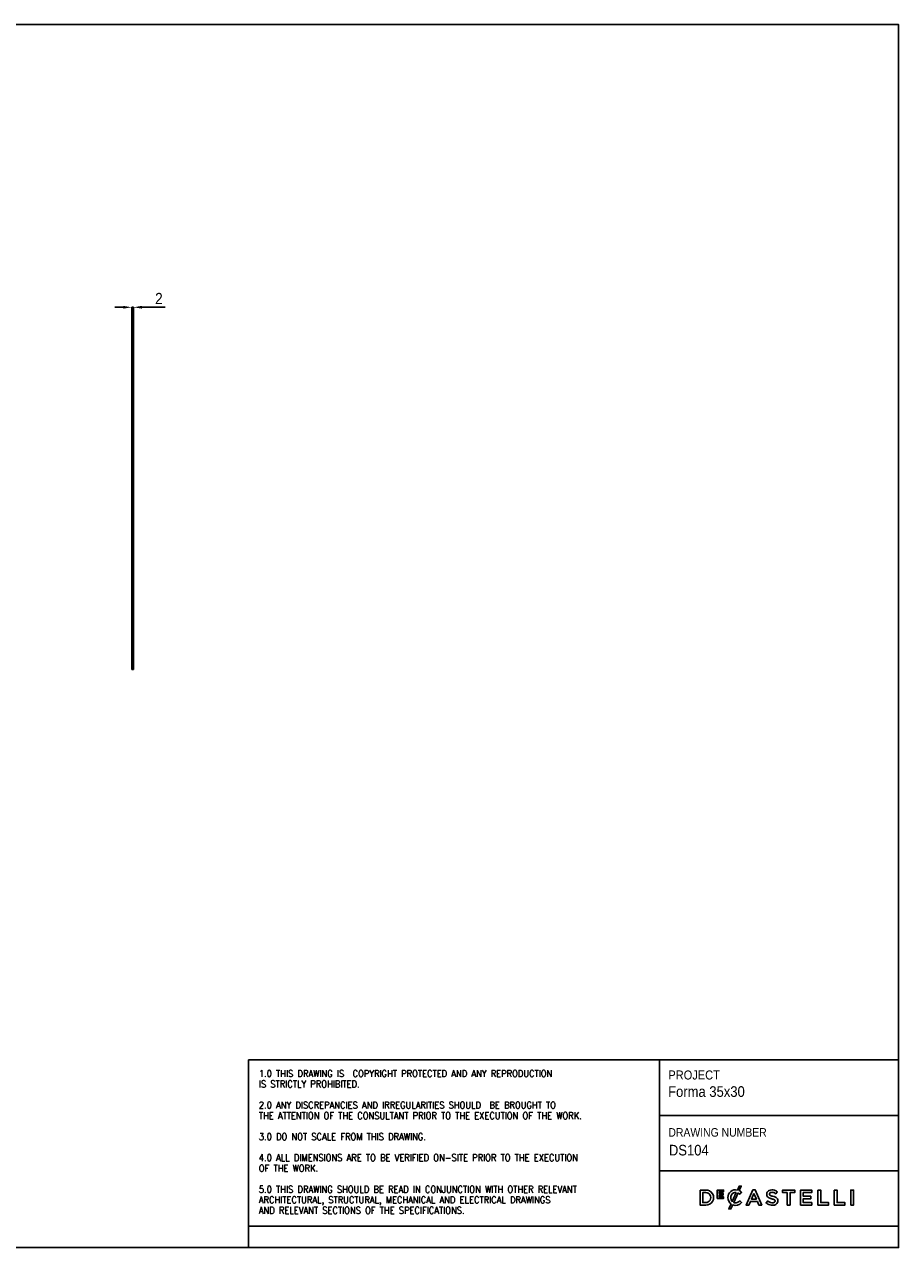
# Model space of a CAD drawing. Header units: millimetres. Extents: x 14 to 2064, y 17 to 1452.
# Tile 2 of 2: x 1039 to 2064, y 17 to 1452. Entities that reach past the tile are written whole.
import ezdxf

# ---------------------------------------------------------------- set-up
doc = ezdxf.new("R2010")
doc.units = ezdxf.units.MM
doc.header["$LTSCALE"] = 5
doc.header["$PDSIZE"] = -1
doc.linetypes.add('SLD-Solido', pattern=[0])
for name, color, linetype in [('NOTE', 3, 'SLD-Solido'), ('QUOTE', 1, 'SLD-Solido'), ('SCHIZZI', 9, 'Continuous')]:
    doc.layers.add(name, color=color, linetype=linetype)
doc.styles.add('SLDTEXTSTYLE0', font='Gothic.ttf', dxfattribs={"width": 0.913})
doc.styles.add('SLDTEXTSTYLE1', font='romans__.ttf', dxfattribs={"width": 0.893})
doc.dimstyles.new('SLDDIMSTYLE1', dxfattribs={"dimtxt": 13.229167, "dimasz": 10, "dimexe": 0, "dimexo": 0.0625, "dimgap": 3.307292, "dimtad": 1, "dimdec": 1, "dimrnd": 1e-09, "dimzin": 12, "dimdsep": 46, "dimtxsty": 'SLDTEXTSTYLE0', "dimsah": 1, "dimcen": 0.09, "dimadec": 0, "dimazin": 3, "dimtfac": 1, "dimtdec": 1, "dimtmove": 0, "dimatfit": 0, "dimfxl": 0, "dimfrac": 2, "dimtolj": 1, "dimtzin": 12, "dimarcsym": 0})

# ---------------------------------------------------------------- blocks, each defined once
blk = doc.blocks.new('_D_2')
at = {"layer": 'Defpoints', "color": 0}
for p in [(1166.7, 1120), (1164.7, 995), (1166.7, 995)]:
    blk.add_point(p, dxfattribs=at)
at = {"layer": 'QUOTE', "color": 0, "lineweight": -2}
for p, q in [((1154.7, 1120), (1144.7, 1120)), ((1164.7, 995.1), (1164.7, 1120)), ((1164.7, 1120), (1166.7, 1120)), ((1166.7, 995.1), (1166.7, 1120)), ((1176.7, 1120), (1203.9, 1120))]:
    blk.add_line(p, q, dxfattribs=at)
at = {"layer": 'QUOTE', "color": 0}
for points in [[(1154.7, 1121.7), (1154.7, 1118.4), (1164.7, 1120)], [(1176.7, 1121.7), (1176.7, 1118.4), (1166.7, 1120)]]:
    blk.add_solid(points, dxfattribs=at)
at = {"layer": 'QUOTE', "color": 0, "insert": (1196.5, 1136.9), "char_height": 13.23, "attachment_point": 2, "style": 'SLDTEXTSTYLE0'}
blk.add_mtext('\\A1;2', dxfattribs=at)

msp = doc.modelspace()

# ---------------------------------------------------------------- linework, layer by layer
for p, q in [((1164.69, 995.04), (1166.69, 995.04)), ((1164.69, 995.04), (1164.69, 845.04)), ((1166.69, 995.04), (1166.69, 845.04)), ((1164.69, 845.04), (1166.69, 845.04)), ((1164.69, 845.04), (1164.69, 695.04)), ((1166.69, 845.04), (1166.69, 695.04)), ((1164.69, 695.04), (1166.69, 695.04))]:
    msp.add_line(p, q)
at = {"layer": 'SCHIZZI', "color": 7}
for p, q in [((1783.73, 236.96), (1783.73, 41.84)), ((1783.73, 171.56), (2063.85, 171.56)), ((1783.73, 106.73), (2063.85, 106.73)), ((1863.72, 75.39), (1863.72, 75.42)), ((1879.75, 81.78), (1879.69, 81.84)), ((1879.81, 69.48), (1879.87, 69.54)), ((1301.64, 41.84), (1301.64, 16.84))]:
    msp.add_line(p, q, dxfattribs=at)
for points in [[(13.86, 16.84), (2063.86, 16.84), (2063.76, 1451.84), (13.86, 1451.84)], [(1858.11, 78.35), (1858.11, 80.26), (1853.5, 80.26), (1853.5, 82.24), (1858.73, 82.24), (1858.73, 84.15), (1851.36, 84.15), (1851.36, 74.38), (1858.8, 74.38), (1858.8, 76.3), (1853.5, 76.3), (1853.5, 78.35)], [(1892.82, 84.4), (1885.07, 66.66), (1888.4, 66.66), (1890.2, 70.87), (1898.33, 70.87), (1900.1, 66.66), (1903.53, 66.66), (1895.8, 84.35), (1895.78, 84.4)], [(1894.25, 80.43), (1897.13, 73.76), (1891.39, 73.76)], [(1933.36, 81.26), (1933.36, 66.66), (1936.62, 66.66), (1936.62, 81.26), (1942.15, 81.26), (1942.15, 84.28), (1927.82, 84.28), (1927.82, 81.26)], [(1960.93, 74.09), (1960.93, 77), (1952.19, 77), (1952.19, 81.36), (1962.06, 81.36), (1962.06, 84.28), (1948.95, 84.28), (1948.95, 66.66), (1962.18, 66.66), (1962.18, 69.58), (1952.19, 69.58), (1952.19, 74.09)], [(1969.38, 84.28), (1969.38, 66.66), (1981.79, 66.66), (1981.79, 69.63), (1972.62, 69.63), (1972.62, 84.28)], [(1988.54, 84.28), (1988.54, 66.66), (2000.94, 66.66), (2000.94, 69.63), (1991.78, 69.63), (1991.78, 84.28)], [(2007.87, 66.66), (2011.11, 66.66), (2011.11, 84.28), (2007.87, 84.28)]]:
    msp.add_lwpolyline(points, close=True, dxfattribs=at)
msp.add_lwpolyline([(2063.86, 41.84), (1301.64, 41.84), (1301.64, 236.96), (2063.84, 236.96)], dxfattribs=at)
for points in [[(1867.43, 67.99, -0.2366566), (1863.72, 75.39, -0.4912249), (1874.9, 84.3), (1877.02, 88.96), (1879.46, 88.96), (1877.04, 83.63, -0.086931), (1879.75, 81.78), (1877.66, 79.38, 0.0663381), (1875.72, 80.83), (1870.68, 69.76, 0.1655168), (1874.46, 69.57, 0.1312269), (1877.79, 71.66), (1879.87, 69.54, -0.3118527), (1869.41, 66.94), (1867.24, 62.2), (1864.79, 62.2)], [(1831.12, 84.28), (1831.12, 66.66), (1837.71, 66.66, 1.0555946), (1837.71, 84.28)], [(1837.71, 69.63, 1.0217676), (1837.71, 81.31), (1834.36, 81.31), (1834.36, 69.63)], [(1873.6, 81.53, 0.3275059), (1867.81, 78.53, 0.3064575), (1868.81, 71.03)], [(1909.53, 80.98, 0.1311188), (1909.39, 78.05, 0.1847876), (1910.81, 75.76, 0.0813504), (1912.8, 74.7, 0.0253736), (1914.33, 74.22, -0.009562), (1914.63, 74.14, 0.0143707), (1915.21, 74, -0.0350168), (1917.17, 73.45, -0.0561266), (1918.24, 72.95, -0.1416688), (1918.91, 72.24, -0.1598738), (1919.02, 70.92, -0.1633528), (1918.43, 69.97, -0.144581), (1916.69, 69.3, -0.1006576), (1913.9, 69.59, -0.1170031), (1910.55, 71.57), (1908.6, 69.24, 0.1231981), (1913.2, 66.77, 0.0728853), (1916.44, 66.44, 0.1248), (1919.95, 67.42, 0.1648919), (1921.88, 69.62, 0.1911522), (1921.88, 73.88, 0.1722296), (1919.51, 75.98, 0.058826), (1916.61, 76.96, -0.0294775), (1914.37, 77.61, -0.0881481), (1913.07, 78.28, -0.1640119), (1912.52, 79.17, -0.2055022), (1912.78, 80.69, -0.1823737), (1914.37, 81.59, -0.0938067), (1916.53, 81.53, -0.1104678), (1919.93, 79.86), (1921.67, 82.32, 0.0810841), (1918.54, 84.01, 0.0784937), (1915.29, 84.5, 0.1100768), (1912.12, 83.82, 0.2034911)]]:
    msp.add_lwpolyline(points, format="xyb", close=True, dxfattribs=at)

# ---------------------------------------------------------------- texts
at = {"layer": 'NOTE', "color": 7, "attachment_point": 1}
for s, insert, char_height, style in [('1.0 THIS DRAWING IS  COPYRIGHT PROTECTED AND ANY REPRODUCTION', (1313.7, 224.99), 8, 'SLDTEXTSTYLE1'), ('PROJECT', (1793.99, 224.58), 10.583, 'SLDTEXTSTYLE0'), ('IS STRICTLY PROHIBITED.', (1313.7, 212.64), 8, 'SLDTEXTSTYLE1'), ('Forma 35x30', (1793.65, 206.08), 12.5, 'SLDTEXTSTYLE0'), ('2.0 ANY DISCREPANCIES AND IRREGULARITIES SHOULD  BE BROUGHT TO ', (1313.7, 187.95), 8, 'SLDTEXTSTYLE1'), ('THE ATTENTION OF THE CONSULTANT PRIOR TO THE EXECUTION OF THE WORK.', (1313.7, 175.6), 8, 'SLDTEXTSTYLE1'), ('3.0 DO NOT SCALE FROM THIS DRAWING.', (1313.7, 150.91), 8, 'SLDTEXTSTYLE1'), ('DRAWING NUMBER', (1793.99, 156.94), 10, 'SLDTEXTSTYLE0'), (' DS104', (1790.34, 137.34), 12.5, 'SLDTEXTSTYLE0'), ('4.0 ALL DIMENSIONS ARE TO BE VERIFIED ON-SITE PRIOR TO THE EXECUTION ', (1313.7, 126.21), 8, 'SLDTEXTSTYLE1'), ('OF THE WORK.', (1313.7, 113.87), 8, 'SLDTEXTSTYLE1'), ('5.0 THIS DRAWING SHOULD BE READ IN CONJUNCTION WITH OTHER RELEVANT ', (1313.7, 89.17), 8, 'SLDTEXTSTYLE1'), ('ARCHITECTURAL, STRUCTURAL, MECHANICAL AND ELECTRICAL DRAWINGS ', (1313.7, 76.82), 8, 'SLDTEXTSTYLE1'), ('AND RELEVANT SECTIONS OF THE SPECIFICATIONS.', (1313.7, 64.48), 8, 'SLDTEXTSTYLE1')]:
    msp.add_mtext(s, dxfattribs=dict(at, insert=insert, char_height=char_height, style=style))

# ---------------------------------------------------------------- dimensions: what is measured, and where the dimension line sits
at = {"layer": 'QUOTE'}
dim = msp.add_linear_dim(base=(1166.69, 1120.04), p1=(1164.69, 995.04), p2=(1166.69, 995.04), dimstyle='SLDDIMSTYLE1', dxfattribs=at)
dim.commit()
dim.dimension.update_dxf_attribs({"geometry": '_D_2', "text_midpoint": (1196.45, 1120.04), "dimtype": 160})

doc.saveas('drawing.dxf')
